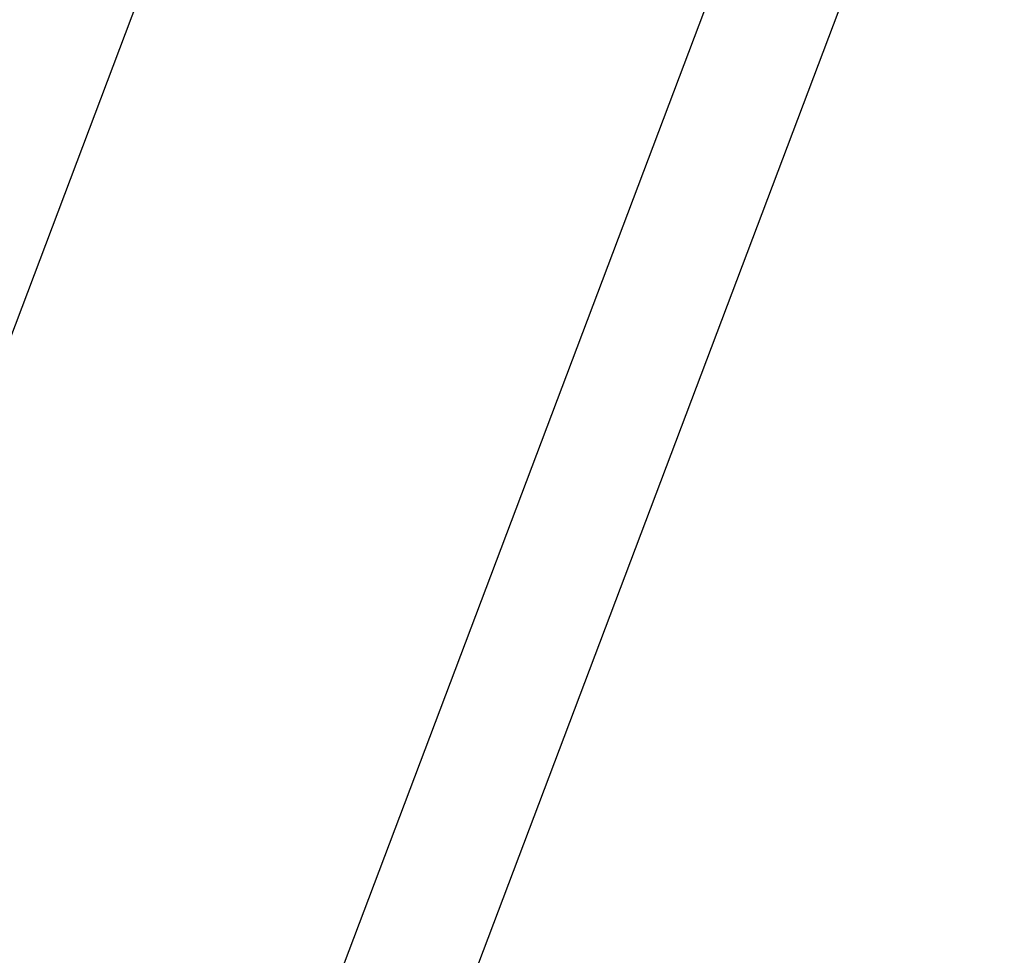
# Model space of a CAD drawing. Header units: millimetres. Extents: x -491 to 2059, y -393 to 795.
# Tile 26 of 42: x -299.19 to -291.71, y -77.4 to -70.3. Entities that reach past the tile are written whole.
import ezdxf

# ---------------------------------------------------------------- set-up
doc = ezdxf.new("R2010")
doc.units = ezdxf.units.MM
doc.header["$LTSCALE"] = 462.55
doc.layers.get('0').update_dxf_attribs({"linetype": 'CONTINUOUS'})
for name, color, linetype in [('A2300201_ABL350', 7, 'CONTINUOUS'), ('A2300201_ABL405', 7, 'CONTINUOUS'), ('M2300301_PBL426', 7, 'CONTINUOUS'), ('M2300301_PBL439', 7, 'CONTINUOUS'), ('왼쪽_14_VBL319', 7, 'CONTINUOUS')]:
    doc.layers.add(name, color=color, linetype=linetype)

# ---------------------------------------------------------------- blocks, each defined once
blk = doc.blocks.new('M2300301_PBL439', base_point=(1924.858, 3093.504))
at = {"layer": 'M2300301_PBL439', "color": 7}
for p, q in [((1917.663, 3088.717), (1982.29, 3259.705)), ((1923.795, 3077.986), (1991.205, 3256.336))]:
    blk.add_line(p, q, dxfattribs=at)
blk = doc.blocks.new('A2300201_ABL350', base_point=(1921.771, 3093.435))
at = {"layer": 'M2300301_PBL439'}
blk.add_blockref('M2300301_PBL439', (1924.858, 3093.504), dxfattribs=at)
blk = doc.blocks.new('M2300301_PBL426', base_point=(1864.902, 3073.01))
at = {"layer": 'M2300301_PBL426', "color": 7}
blk.add_line((1891.594, 3134.337), (1925.412, 3223.812), dxfattribs=at)
blk = doc.blocks.new('A2300201_ABL405', base_point=(1861.295, 3072.051))
at = {"layer": 'M2300301_PBL426'}
blk.add_blockref('M2300301_PBL426', (1864.902, 3073.01), dxfattribs=at)
blk = doc.blocks.new('왼쪽_14_VBL319', base_point=(1776.573, 3006.638))
at = {"layer": 'A2300201_ABL350'}
blk.add_blockref('A2300201_ABL350', (1921.771, 3093.435), dxfattribs=at)
at = {"layer": 'A2300201_ABL405'}
blk.add_blockref('A2300201_ABL405', (1861.295, 3072.051), dxfattribs=at)
blk = doc.blocks.new('W1')
at = {"layer": '왼쪽_14_VBL319'}
blk.add_blockref('왼쪽_14_VBL319', (1776.5735, 3006.6379), dxfattribs=at)

msp = doc.modelspace()

# ---------------------------------------------------------------- block references
at = {"xscale": 0.1, "yscale": 0.1, "zscale": 0.1}
msp.add_blockref('W1', (-490.8323, -392.5342), dxfattribs=at)

doc.saveas('drawing.dxf')
